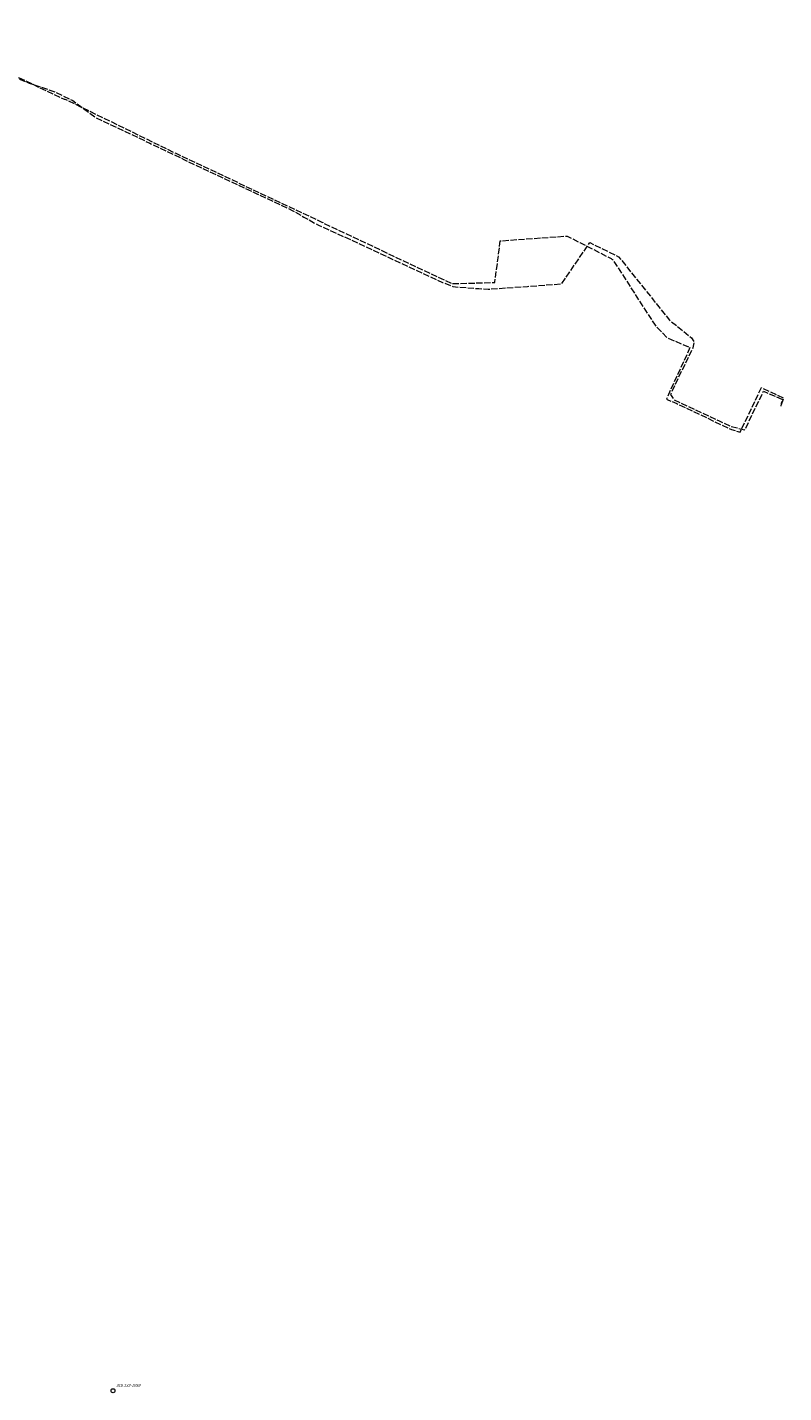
# Model space of a CAD drawing. Header units: feet. Extents: x 6524992 to 6539952, y 6047571 to 6067901.
# Tile 48 of 53: x 6532003 to 6532243, y 6048519 to 6048953. Entities that reach past the tile are written whole.
import ezdxf
from ezdxf.enums import TextEntityAlignment as Align

# ---------------------------------------------------------------- set-up
doc = ezdxf.new("R2010")
doc.units = ezdxf.units.FT
doc.header["$MEASUREMENT"] = 0
doc.linetypes.add('mz2.0_0.5', pattern=[2.5, 2, -0.5])
doc.layers.get('0').update_dxf_attribs({"linetype": 'CONTINUOUS', "lineweight": 18})
for name, color, linetype, transparency in [('121-Punkt osnowy szczegółowej', 7, 'CONTINUOUS', 0.5), ('121-Punkt osnowy szczegółowej-Atr103', 7, 'CONTINUOUS', 0.5), ('przewód telekomunikacyjny - projektowany lub w budowie (linia) - ob. projektowany', 7, 'CONTINUOUS', 0.5)]:
    doc.layers.add(name, color=color, linetype=linetype, transparency=transparency)
doc.styles.get("Standard").update_dxf_attribs({"font": 'arial.ttf'})

# ---------------------------------------------------------------- blocks, each defined once
blk = doc.blocks.new('121')
at = {"linetype": 'Continuous', "lineweight": 13}
h = blk.add_hatch(color=0, dxfattribs=at)
edge = h.paths.add_edge_path()
edge.add_arc((0, 0), 0.045, 0, 360)
at = {"color": 0, "linetype": 'Continuous', "lineweight": 13}
blk.add_circle((0, 0), 0.625, dxfattribs=at)

msp = doc.modelspace()

# ---------------------------------------------------------------- linework, layer by layer
at = {"layer": 'przewód telekomunikacyjny - projektowany lub w budowie (linia) - ob. projektowany', "color": 30, "linetype": 'mz2.0_0.5', "lineweight": 18, "flags": 128}
for points in [[(6531753.12, 6048673.62), (6531753.23, 6048673.87), (6531753.23, 6048682.07), (6531760.75, 6048685.73), (6531777.15, 6048694.77), (6531800.34, 6048707.83), (6531813.67, 6048717.18), (6531830.05, 6048728.43), (6531830.46, 6048728.71), (6531835.4, 6048732.11), (6531845.84, 6048739.58), (6531854.92, 6048747), (6531854.92, 6048748.31), (6531862.45, 6048753.52), (6531869.1, 6048760.31), (6531872.59, 6048764.11), (6531891.74, 6048784.23), (6531897.03, 6048789.81), (6531897.24, 6048790.02), (6531897.37, 6048790.17), (6531901.33, 6048794.35), (6531909.25, 6048803.65), (6531914.27, 6048811.59), (6531915.91, 6048812.08), (6531923.75, 6048823.2), (6531933.29, 6048837.72), (6531933.4, 6048837.91), (6531933.18, 6048838.04), (6531925.22, 6048842.08), (6531925.01, 6048842.19), (6531925.12, 6048842.42), (6531936.53, 6048860.93), (6531941.78, 6048871.83), (6531950.42, 6048889.96), (6531955.71, 6048901.05), (6531980.31, 6048952.43), (6531980.41, 6048952.64), (6531980.66, 6048952.52), (6531992.22, 6048946.25), (6531992.35, 6048946.16), (6531992.34, 6048945.91), (6531991.7, 6048940.95), (6532014.99, 6048929.83), (6532015.25, 6048929.81), (6532015.5, 6048929.74), (6532050.39, 6048912.7), (6532096.82, 6048890.81), (6532097.09, 6048890.68), (6532097.28, 6048890.55), (6532138.04, 6048871.33), (6532151.48, 6048871.68), (6532151.69, 6048871.67), (6532151.71, 6048871.94), (6532153.41, 6048884.9), (6532174.64, 6048886.43), (6532178.68, 6048884.36), (6532188.6, 6048879.25), (6532188.85, 6048879.11), (6532189.05, 6048879.03), (6532202.51, 6048858.12), (6532206.42, 6048854.14), (6532213.39, 6048851.14), (6532213.6, 6048851.04), (6532206.2, 6048834.9), (6532206.11, 6048834.67), (6532206.32, 6048834.57), (6532209.41, 6048833.26), (6532226.82, 6048825.01), (6532229.52, 6048824.19), (6532236.27, 6048838.33), (6532243.34, 6048835.05), (6532242.46, 6048832.65)], [(6531706.93, 6048649.69), (6531710.75, 6048655.55), (6531713.7, 6048660.01), (6531708.13, 6048667.75), (6531705.27, 6048671.76), (6531705.27, 6048672.18), (6531717.55, 6048677.27), (6531726.15, 6048680.82), (6531733.95, 6048683.69), (6531742.1, 6048687.22), (6531752.72, 6048691.87), (6531755.86, 6048693.31), (6531763.33, 6048697.81), (6531773.08, 6048703.19), (6531780.31, 6048707.41), (6531787.58, 6048711.88), (6531792.79, 6048715.24), (6531794.74, 6048716.43), (6531800.15, 6048709.57), (6531807.95, 6048714.78), (6531816.25, 6048720.69), (6531825.55, 6048727.06), (6531830.8, 6048730.89), (6531842.77, 6048739.27), (6531853.8, 6048747.24), (6531857.13, 6048747.18), (6531863.61, 6048752.1), (6531869.13, 6048757.59), (6531875.37, 6048763.87), (6531876.77, 6048765.35), (6531880.47, 6048769.16), (6531888.71, 6048777.99), (6531894.8, 6048784.52), (6531903.44, 6048793.89), (6531903.88, 6048796.55), (6531909.5, 6048802.76), (6531914.43, 6048810.92), (6531915, 6048812.25), (6531916.84, 6048813.64), (6531920.46, 6048819.22), (6531924.61, 6048825.94), (6531930.11, 6048835.01), (6531923.6, 6048839.36), (6531924.53, 6048842.82), (6531927.18, 6048847.09), (6531931.72, 6048854.39), (6531935.79, 6048860.81), (6531938.71, 6048867.58), (6531941.8, 6048874.27), (6531944.96, 6048880.54), (6531948.65, 6048888.39), (6531951.99, 6048895.25), (6531956.03, 6048903.66), (6531961.03, 6048914.24), (6531965.67, 6048924.18), (6531967.68, 6048928.48), (6531968.59, 6048930.64), (6531970.1, 6048932.2), (6531972.63, 6048937.77), (6531974.42, 6048941.79), (6531975.82, 6048948.52), (6531991.7, 6048940.63), (6532001.18, 6048936.09), (6532003.91, 6048934.96), (6532011.71, 6048932.32), (6532017.77, 6048929.38), (6532021.09, 6048926.88), (6532025, 6048924.01), (6532031.82, 6048920.79), (6532042.23, 6048915.86), (6532053.01, 6048910.7), (6532064.72, 6048905.2), (6532076.32, 6048899.75), (6532087.55, 6048894.45), (6532091.09, 6048892.46), (6532095.66, 6048889.88), (6532103.83, 6048886.2), (6532119.27, 6048879), (6532135.1, 6048871.73), (6532138.35, 6048870.39), (6532146.64, 6048869.74), (6532149.6, 6048869.57), (6532162.03, 6048870.45), (6532172.87, 6048871.27), (6532181.8, 6048884.33), (6532190.96, 6048879.87), (6532201.93, 6048866.18), (6532207.09, 6048859.78), (6532214.04, 6048854.15), (6532214.9, 6048852.81), (6532214.54, 6048850.98), (6532208.88, 6048839.36), (6532207.45, 6048836.13), (6532208.57, 6048834.52), (6532222.88, 6048827.77), (6532226.44, 6048826.12), (6532230.85, 6048824.95), (6532231.25, 6048825.45), (6532236.94, 6048837.22), (6532242.7, 6048834.67), (6532242.47, 6048832.45)]]:
    msp.add_lwpolyline(points, dxfattribs=at)

# ---------------------------------------------------------------- block references
at = {"layer": '121-Punkt osnowy szczegółowej', "color": 7, "linetype": 'Continuous', "lineweight": 18}
msp.add_blockref('121', (6532030.5, 6048520.12), dxfattribs=at)

# ---------------------------------------------------------------- texts
at = {"layer": '121-Punkt osnowy szczegółowej-Atr103', "color": 7, "oblique": 15, "width": 0.9}
msp.add_text('315.132-1059', height=0.9, dxfattribs=at).set_placement((6532031.5, 6048521.12), align=Align.BOTTOM_LEFT)

doc.saveas('drawing.dxf')
